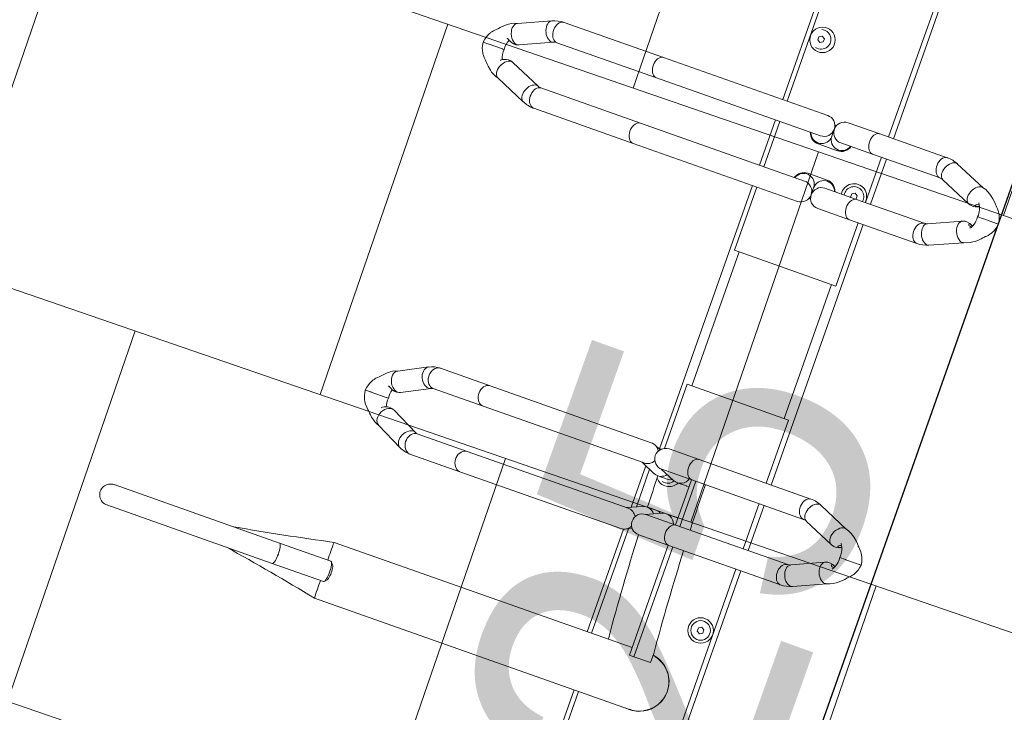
# Model space of a CAD drawing. Header units: metres. Extents: x 134157 to 138734, y 451157 to 455772.
# Tile 9 of 256: x 136357.683 to 136358.688, y 453244.903 to 453245.61. Entities that reach past the tile are written whole.
import ezdxf

# ---------------------------------------------------------------- set-up
doc = ezdxf.new("R2010")
doc.units = ezdxf.units.M
doc.layers.add('-DR-alg-hulplijnen', color=210, linetype='Continuous', plot=False)
doc.layers.add('-DR-nw-gr-arc-gras', color=7, linetype='Continuous', true_color=0xb5d5a4)
for name, color, linetype in [('-DR-nw-inr-fietsparkeren Tulip Traverse', 2, 'Continuous'), ('-DR-nw-txt-hoogtemaat', 2, 'Continuous'), ('VELOPA-FIG15', 1, 'Continuous'), ('VELOPA-FIG25', 1, 'Continuous')]:
    doc.layers.add(name, color=color, linetype=linetype)
doc.layers.add('-DR-nw-vh-arc-tegels 300x300x45', color=253, linetype='Continuous', lineweight=9)
doc.styles.add('Drong', font='txt', dxfattribs={"height": 1.8})

# ---------------------------------------------------------------- blocks, each defined once
blk = doc.blocks.new('Tulip Traverse')
at = {"layer": 'VELOPA-FIG15', "color": 252, "linetype": 'Continuous', "lineweight": 9}
for p, q in [((2322.5, 50), (2177.5, 50)), ((2322.5, -50), (2177.5, -50))]:
    blk.add_line(p, q, dxfattribs=at)
at = {"layer": 'VELOPA-FIG15', "color": 252, "linetype": 'Continuous', "lineweight": 9, "flags": 128}
for points in [[(2038.7, 121.5), (2038.4, 120.9), (2037.6, 119.9), (2036.5, 119.2), (2035.2, 118.6), (2033.6, 118.3), (2031.9, 118.2), (2030.1, 118.4), (2028.2, 118.8), (2026.3, 119.4), (2024.5, 120.2), (2022.9, 121.3), (2021.4, 122.4), (2020.2, 123.7), (2019.2, 125.1), (2018.6, 126.4), (2018.2, 127.8), (2018.2, 129.1), (2018.6, 130.3)], [(2086.3, 121.5), (2086.6, 120.9), (2087.4, 119.9), (2088.5, 119.2), (2089.8, 118.6), (2091.4, 118.3), (2093.1, 118.2), (2094.9, 118.4), (2096.8, 118.8), (2098.7, 119.4), (2100.5, 120.2), (2102.1, 121.3), (2103.6, 122.4), (2104.8, 123.7), (2105.8, 125.1), (2106.4, 126.4), (2106.8, 127.8), (2106.8, 129.1), (2106.4, 130.3)], [(2038, 118.1), (2037.8, 116.8), (2037.3, 115.5), (2036.4, 114.4), (2035.3, 113.3), (2033.9, 112.4), (2032.2, 111.7), (2030.4, 111.2), (2028.5, 110.9), (2026.5, 110.9), (2024.6, 111), (2022.7, 111.4), (2020.9, 112.1), (2019.4, 112.9), (2018.1, 113.8), (2017.1, 115), (2016.4, 116.2), (2016, 117.4), (2016, 118.1)], [(2087, 118.1), (2087.2, 116.8), (2087.7, 115.5), (2088.6, 114.4), (2089.7, 113.3), (2091.1, 112.4), (2092.8, 111.7), (2094.6, 111.2), (2096.5, 110.9), (2098.5, 110.9), (2100.4, 111), (2102.3, 111.4), (2104.1, 112.1), (2105.6, 112.9), (2106.9, 113.8), (2107.9, 115), (2108.6, 116.2), (2109, 117.4), (2109, 118.1)], [(2413.7, 106), (2413.4, 105.5), (2412.6, 104.5), (2411.5, 103.7), (2410.2, 103.1), (2408.6, 102.8), (2406.9, 102.7), (2405.1, 102.8), (2403.2, 103.2), (2401.3, 103.8), (2399.5, 104.7), (2397.9, 105.7), (2396.4, 106.9), (2395.2, 108.2), (2394.2, 109.6), (2393.6, 111), (2393.2, 112.4), (2393.2, 113.7), (2393.6, 114.9), (2393.6, 115)], [(2461.3, 106), (2461.6, 105.5), (2462.4, 104.5), (2463.5, 103.7), (2464.8, 103.1), (2466.4, 102.8), (2468.1, 102.7), (2469.9, 102.8), (2471.8, 103.2), (2473.7, 103.8), (2475.5, 104.7), (2477.1, 105.7), (2478.6, 106.9), (2479.8, 108.2), (2480.8, 109.6), (2481.4, 111), (2481.8, 112.4), (2481.8, 113.7), (2481.4, 114.9), (2481.4, 115)], [(2413, 102.9), (2412.8, 101.6), (2412.3, 100.3), (2411.4, 99.1), (2410.3, 98), (2408.9, 97.1), (2407.2, 96.4), (2405.4, 95.8), (2403.5, 95.5), (2401.5, 95.5), (2399.6, 95.7), (2397.7, 96.1), (2395.9, 96.7), (2394.4, 97.5), (2393.1, 98.5), (2392.1, 99.7), (2391.4, 100.9), (2391, 102.2), (2391, 102.9)], [(2462, 102.9), (2462.2, 101.6), (2462.7, 100.3), (2463.6, 99.1), (2464.7, 98), (2466.1, 97.1), (2467.8, 96.4), (2469.6, 95.8), (2471.5, 95.5), (2473.5, 95.5), (2475.4, 95.7), (2477.3, 96.1), (2479.1, 96.7), (2480.6, 97.5), (2481.9, 98.5), (2482.9, 99.7), (2483.6, 100.9), (2484, 102.2), (2484, 102.9)], [(2038, 45.1), (2037.8, 43.9), (2037.3, 42.6), (2036.4, 41.4), (2035.3, 40.4), (2033.9, 39.5), (2032.2, 38.8), (2030.4, 38.3), (2028.5, 38), (2026.5, 37.9), (2024.6, 38.1), (2022.7, 38.5), (2020.9, 39.1), (2019.4, 39.9), (2018.1, 40.9), (2017.1, 42), (2016.4, 43.2), (2016, 44.5), (2016, 45.1)], [(2087, 45.1), (2087.2, 43.9), (2087.7, 42.6), (2088.6, 41.4), (2089.7, 40.4), (2091.1, 39.5), (2092.8, 38.8), (2094.6, 38.3), (2096.5, 38), (2098.5, 37.9), (2100.4, 38.1), (2102.3, 38.5), (2104.1, 39.1), (2105.6, 39.9), (2106.9, 40.9), (2107.9, 42), (2108.6, 43.2), (2109, 44.5), (2109, 45.1)], [(2413, -18.1), (2412.8, -19.4), (2412.3, -20.7), (2411.4, -21.9), (2410.3, -23), (2408.9, -23.9), (2407.2, -24.6), (2405.4, -25.2), (2403.5, -25.5), (2401.5, -25.5), (2399.6, -25.3), (2397.7, -24.9), (2395.9, -24.3), (2394.4, -23.5), (2393.1, -22.5), (2392.1, -21.3), (2391.4, -20.1), (2391, -18.8), (2391, -18.1)], [(2462, -18.1), (2462.2, -19.4), (2462.7, -20.7), (2463.6, -21.9), (2464.7, -23), (2466.1, -23.9), (2467.8, -24.6), (2469.6, -25.2), (2471.5, -25.5), (2473.5, -25.5), (2475.4, -25.3), (2477.3, -24.9), (2479.1, -24.3), (2480.6, -23.5), (2481.9, -22.5), (2482.9, -21.3), (2483.6, -20.1), (2484, -18.8), (2484, -18.1)], [(2038, -189), (2037.8, -190.3), (2037.3, -191.6), (2036.4, -192.7), (2035.3, -193.8), (2033.9, -194.7), (2032.2, -195.4), (2030.4, -196), (2028.5, -196.3), (2026.5, -196.3), (2024.6, -196.1), (2022.7, -195.7), (2020.9, -195.1), (2019.4, -194.3), (2018.1, -193.3), (2017.1, -192.2), (2016.4, -190.9), (2016, -189.6), (2016, -189)], [(2087, -189), (2087.2, -190.3), (2087.7, -191.6), (2088.6, -192.7), (2089.7, -193.8), (2091.1, -194.7), (2092.8, -195.4), (2094.6, -196), (2096.5, -196.3), (2098.5, -196.3), (2100.4, -196.1), (2102.3, -195.7), (2104.1, -195.1), (2105.6, -194.3), (2106.9, -193.3), (2107.9, -192.2), (2108.6, -190.9), (2109, -189.6), (2109, -189)], [(2413, -244.2), (2412.8, -245.7), (2412.3, -247.1), (2411.4, -248.5), (2410.3, -249.7), (2408.9, -250.7), (2407.2, -251.6), (2405.4, -252.1), (2403.5, -252.5), (2401.5, -252.5), (2399.6, -252.3), (2397.7, -251.9), (2395.9, -251.2), (2394.4, -250.2), (2393.1, -249.1), (2392.1, -247.8), (2391.4, -246.4), (2391, -244.9), (2391, -244.2)], [(2462, -244.2), (2462.2, -245.7), (2462.7, -247.1), (2463.6, -248.5), (2464.7, -249.7), (2466.1, -250.7), (2467.8, -251.6), (2469.6, -252.1), (2471.5, -252.5), (2473.5, -252.5), (2475.4, -252.3), (2477.3, -251.9), (2479.1, -251.2), (2480.6, -250.2), (2481.9, -249.1), (2482.9, -247.8), (2483.6, -246.4), (2484, -244.9), (2484, -244.2)], [(2038, -296.7), (2037.8, -298.1), (2037.3, -299.3), (2036.4, -300.5), (2035.3, -301.6), (2033.9, -302.5), (2032.2, -303.2), (2030.4, -303.7), (2028.5, -304), (2026.5, -304.1), (2024.6, -303.9), (2022.7, -303.5), (2020.9, -302.9), (2019.4, -302.1), (2018.1, -301.1), (2017.1, -299.9), (2016.4, -298.7), (2016, -297.4), (2016, -296.7)], [(2038.7, -300), (2038.9, -300.6), (2039.1, -301.9)], [(2086.3, -300), (2086.1, -300.6), (2085.9, -301.9)], [(2087, -296.7), (2087.2, -298.1), (2087.7, -299.3), (2088.6, -300.5), (2089.7, -301.6), (2091.1, -302.5), (2092.8, -303.2), (2094.6, -303.7), (2096.5, -304), (2098.5, -304.1), (2100.4, -303.9), (2102.3, -303.5), (2104.1, -302.9), (2105.6, -302.1), (2106.9, -301.1), (2107.9, -299.9), (2108.6, -298.7), (2109, -297.4), (2109, -296.7)], [(2413, -298.2), (2412.8, -299.7), (2412.3, -301.2), (2411.4, -302.5), (2410.3, -303.7), (2408.9, -304.8), (2407.2, -305.6), (2405.4, -306.2), (2403.5, -306.5), (2401.5, -306.6), (2399.6, -306.4), (2397.7, -305.9), (2395.9, -305.2), (2394.4, -304.3), (2393.1, -303.1), (2392.1, -301.8), (2391.4, -300.4), (2391, -299), (2391, -298.2)], [(2413.5, -300), (2413.9, -301.2), (2414.1, -302.7)], [(2461.5, -300), (2461.1, -301.2), (2460.9, -302.7)], [(2462, -298.2), (2462.2, -299.7), (2462.7, -301.2), (2463.6, -302.5), (2464.7, -303.7), (2466.1, -304.8), (2467.8, -305.6), (2469.6, -306.2), (2471.5, -306.5), (2473.5, -306.6), (2475.4, -306.4), (2477.3, -305.9), (2479.1, -305.2), (2480.6, -304.3), (2481.9, -303.1), (2482.9, -301.8), (2483.6, -300.4), (2484, -299), (2484, -298.2)], [(2039.1, -301.9), (2038.9, -303.2), (2038.4, -304.6), (2037.6, -306), (2036.5, -307.3), (2035.2, -308.6), (2033.6, -309.7), (2031.9, -310.6), (2030.1, -311.4), (2028.2, -311.9), (2026.3, -312.1), (2024.5, -312.2), (2022.9, -312), (2021.4, -311.5), (2020.2, -310.8), (2019.2, -309.9), (2018.6, -308.9)], [(2085.9, -301.9), (2086.1, -303.2), (2086.6, -304.6), (2087.4, -306), (2088.5, -307.3), (2089.8, -308.6), (2091.4, -309.7), (2093.1, -310.6), (2094.9, -311.4), (2096.8, -311.9), (2098.7, -312.1), (2100.5, -312.2), (2102.1, -312), (2103.6, -311.5), (2104.8, -310.8), (2105.8, -309.9), (2106.4, -308.9)], [(2414.1, -302.7), (2413.9, -304.2), (2413.4, -305.8), (2412.6, -307.3), (2411.5, -308.7), (2410.2, -310.1), (2408.6, -311.2), (2406.9, -312.2), (2405.1, -312.9), (2403.2, -313.4), (2401.3, -313.6), (2399.5, -313.5), (2397.9, -313.1), (2396.4, -312.5), (2395.2, -311.6), (2394.2, -310.6), (2393.8, -309.9)], [(2460.9, -302.7), (2461.1, -304.2), (2461.6, -305.8), (2462.4, -307.3), (2463.5, -308.7), (2464.8, -310.1), (2466.4, -311.2), (2468.1, -312.2), (2469.9, -312.9), (2471.8, -313.4), (2473.7, -313.6), (2475.5, -313.5), (2477.1, -313.1), (2478.6, -312.5), (2479.8, -311.6), (2480.8, -310.6), (2481.2, -309.9)], [(2625, -390.9), (2623, -391), (2621.1, -391.1), (2619.4, -391.3), (2617.8, -391.6), (2616.4, -391.9), (2615.3, -392.3), (2614.5, -392.8), (2614.1, -393.2), (2614, -393.6)], [(2636, -393.6), (2635.9, -393.2), (2635.5, -392.8), (2634.7, -392.3), (2633.6, -391.9), (2632.2, -391.6), (2630.6, -391.3), (2628.9, -391.1), (2627, -391), (2625, -390.9)]]:
    blk.add_lwpolyline(points, dxfattribs=at)
at = {"layer": 'VELOPA-FIG25', "color": 252, "linetype": 'Continuous', "lineweight": 9}
for p, q in [((2062.5, 188.4), (2062.5, 190)), ((2062.5, 188), (2062.5, 188.4)), ((2062.5, 174), (2062.5, 188)), ((2062.5, 174), (2062.5, 173.7)), ((2062.5, 173.7), (2062.5, 167.5)), ((2437.5, 172), (2437.5, 173.7)), ((2437.5, 171.6), (2437.5, 172)), ((2437.5, 157.2), (2437.5, 171.6)), ((2032.8, 163), (2018.6, 130.3)), ((2106.4, 130.3), (2092.2, 163)), ((2038.7, 121.5), (2053.1, 154.4)), ((2071.9, 154.4), (2086.3, 121.5)), ((2437.5, 157.2), (2437.5, 156.9)), ((2437.5, 156.9), (2437.5, 150.7)), ((2407.9, 147), (2393.6, 115)), ((2481.4, 115), (2467.1, 147)), ((2413.7, 106), (2428, 138.2)), ((2447, 138.2), (2461.3, 106)), ((2016, 118.1), (2016, 45.1)), ((2038, 45.1), (2038, 118.1)), ((2087, 118.1), (2087, 45.1)), ((2109, 45.1), (2109, 118.1)), ((2391, 102.9), (2391, -18.1)), ((2413, -18.1), (2413, 102.9)), ((2462, 102.9), (2462, -18.1)), ((2484, -18.1), (2484, 102.9)), ((2016, 60), (1734, 60)), ((2016, 54.7), (1734, 54.7)), ((2087, 60), (2038, 60)), ((2087, 54.7), (2038, 54.7)), ((2391, 60), (2109, 60)), ((2177.5, 54.7), (2109, 54.7)), ((2177.5, -55.3), (2177.5, 54.7)), ((2391, 54.7), (2322.5, 54.7)), ((2322.5, 54.7), (2322.5, -55.3)), ((2462, 60), (2413, 60)), ((2462, 54.7), (2413, 54.7)), ((2766, 60), (2484, 60)), ((2766, 54.7), (2484, 54.7)), ((2016, 45.1), (2016, 10.8)), ((2038, 10.8), (2038, 45.1)), ((2081.5, 41.5), (2083.3, 44.5)), ((2083.3, 38.5), (2081.5, 41.5)), ((2083.3, 44.5), (2086.7, 44.5)), ((2086.7, 44.5), (2087, 44)), ((2087, 45.1), (2087, 10.8)), ((2109, 10.8), (2109, 45.1)), ((2551.5, 41.5), (2553.3, 44.5)), ((2553.3, 38.5), (2551.5, 41.5)), ((2553.3, 44.5), (2556.7, 44.5)), ((2556.7, 44.5), (2558.5, 41.5)), ((2558.5, 41.5), (2556.7, 38.5)), ((2086.7, 38.5), (2083.3, 38.5)), ((2087, 39), (2086.7, 38.5)), ((2556.7, 38.5), (2553.3, 38.5)), ((2046.6, -10.8), (2046.6, 10.2)), ((2078.4, 10.2), (2078.4, -10.8)), ((2022.7, 0.6), (2022.7, -1.1)), ((2102.3, -1.1), (2102.3, 0.6)), ((2593, 4.2), (2603, 4.2)), ((2603, -13.7), (2603, 4.2)), ((2027, -0.3), (2034.5, -0.3)), ((2034.7, -0.3), (2034.5, -0.3)), ((2090.5, -0.3), (2090.3, -0.3)), ((2090.5, -0.3), (2098, -0.3)), ((2655.2, -341.2), (2655.2, -0.1)), ((2016, -11.3), (2016, -189)), ((2038, -189), (2038, -11.3)), ((2087, -11.3), (2087, -189)), ((2109, -189), (2109, -11.3)), ((2391, -18.1), (2391, -50.6)), ((2413, -13.7), (2462, -13.7)), ((2413, -50.6), (2413, -18.1)), ((2413, -18.6), (2462, -18.6)), ((2462, -18.1), (2462, -50.6)), ((2484, -13.7), (2603, -13.7)), ((2484, -50.6), (2484, -18.1)), ((2484, -18.6), (2603, -18.6)), ((2594.8, -18.6), (2594.8, -341.1)), ((2603, -13.7), (2603, -18.6)), ((2420.7, -31.3), (2420.7, -21.2)), ((2454.3, -21.2), (2454.3, -31.3)), ((2413, -51.2), (2419.8, -35.5)), ((2455.2, -35.5), (2462, -51.2)), ((1941.5, -43.5), (1943.3, -40.5)), ((1943.3, -46.5), (1941.5, -43.5)), ((1943.3, -40.5), (1946.7, -40.5)), ((1946.7, -46.5), (1943.3, -46.5)), ((1946.7, -40.5), (1948.5, -43.5)), ((1948.5, -43.5), (1946.7, -46.5)), ((2420.7, -52.2), (2420.7, -42.1)), ((2454.3, -42.1), (2454.3, -52.2)), ((2594.8, -44.5), (2593, -44.5)), ((1905.1, -55.3), (2016, -55.3)), ((2016, -60), (1905.1, -60)), ((2038, -55.3), (2087, -55.3)), ((2087, -60), (2038, -60)), ((2109, -55.3), (2177.5, -55.3)), ((2394, -60), (2109, -60)), ((2322.5, -55.3), (2392, -55.3)), ((2394.8, -58.9), (2391.9, -65.6)), ((2413, -72.1), (2419.8, -56.4)), ((2455.2, -56.4), (2462, -72.1)), ((2483.1, -65.6), (2480.2, -58.9)), ((2655.2, -55.3), (2766, -55.3)), ((2766, -60), (2655.2, -60)), ((2391, -69.9), (2391, -244.2)), ((2413, -244.2), (2413, -69.9)), ((2459.9, -67.3), (2415.1, -67.3)), ((2457.8, -62.4), (2417.2, -62.4)), ((2462, -69.9), (2462, -244.2)), ((2594.8, -62.4), (2481.7, -62.4)), ((2594.8, -67.3), (2483.7, -67.3)), ((2484, -244.2), (2484, -69.9)), ((2016, -189), (2016, -296.7)), ((2038, -296.7), (2038, -189)), ((2087, -189), (2087, -296.7)), ((2109, -296.7), (2109, -189)), ((2391, -244.2), (2391, -298.2)), ((2413, -298.2), (2413, -244.2)), ((2462, -244.2), (2462, -298.2)), ((2484, -298.2), (2484, -244.2)), ((2053.1, -332.4), (2038.7, -300)), ((2086.3, -300), (2071.9, -332.4)), ((2427.8, -328.3), (2413.5, -300)), ((2461.5, -300), (2447.2, -328.3)), ((2018.6, -308.9), (2032.9, -341.3)), ((2092.1, -341.3), (2106.4, -308.9)), ((2393.8, -309.9), (2408.2, -338.2)), ((2466.8, -338.2), (2481.2, -309.9)), ((2428.1, -329), (2427.9, -328.4)), ((2447.1, -328.4), (2446.9, -329.1)), ((2053.2, -332.7), (2053.1, -332.4)), ((2071.9, -332.4), (2071.8, -332.7)), ((2437.5, -339.9), (2437.5, -337.9)), ((2437.5, -339.9), (2437.5, -340.3)), ((2437.5, -356.6), (2437.5, -340.3)), ((2614, -338.1), (2614, -393.6)), ((2616.8, -335.1), (2614.3, -337.4)), ((2635.7, -337.4), (2633.2, -335.1)), ((2636, -393.6), (2636, -338.1)), ((2062.5, -346.7), (2062.5, -345)), ((2062.5, -346.7), (2062.5, -347.1)), ((2062.5, -361.4), (2062.5, -347.1)), ((2062.5, -361.7), (2062.5, -361.4)), ((2062.5, -367.9), (2062.5, -361.7)), ((2437.5, -357), (2437.5, -356.6)), ((2437.5, -363), (2437.5, -357)), ((2614, -393.6), (2614, -572.7)), ((2636, -393.6), (2636, -572.7))]:
    blk.add_line(p, q, dxfattribs=at)
at = {"layer": 'VELOPA-FIG25', "color": 252, "linetype": 'Continuous', "lineweight": 9, "flags": 128}
for points in [[(2062.5, 190), (2059.1, 189.5), (2056.3, 188.7), (2053.8, 187.6), (2052.1, 186.7), (2051, 186.1), (2050.5, 185.7), (2049.7, 185.2), (2048.1, 183.9), (2046.5, 182.3), (2045.9, 181.5), (2045.2, 180.9), (2043.9, 179.8), (2042.5, 178.5), (2040.2, 176.1), (2038, 173.6), (2036.6, 171.5), (2035.1, 169), (2033.7, 166), (2032.6, 162.3)], [(2092.4, 162.3), (2091.3, 166), (2089.9, 169), (2088.4, 171.5), (2087, 173.6), (2084.1, 176.9), (2082.5, 178.5), (2081.1, 179.8), (2080.4, 180.4), (2079.8, 180.9), (2079.1, 181.5), (2078.5, 182.3), (2076.9, 183.9), (2075.3, 185.2), (2074.2, 186), (2073.5, 186.4), (2072.4, 187), (2070.8, 187.8), (2068.7, 188.7), (2065.9, 189.5), (2062.5, 190)], [(2437.5, 173.7), (2434.2, 173.2), (2431.6, 172.5), (2429.7, 171.7), (2427.6, 170.8), (2426.1, 169.9), (2424.7, 168.9), (2422.8, 167.3), (2421.1, 165.5), (2420.4, 164.7), (2419.7, 164.2), (2418.2, 162.9), (2416.5, 161.2), (2413.2, 157.6), (2411.8, 155.7), (2410.3, 153.2), (2408.8, 150.1), (2407.6, 146.2)], [(2467.4, 146.2), (2466.2, 150.1), (2464.7, 153.2), (2463.2, 155.7), (2461.8, 157.6), (2458.5, 161.2), (2456.8, 162.9), (2455.3, 164.2), (2454.6, 164.7), (2453.9, 165.5), (2452.2, 167.3), (2450.3, 168.9), (2448.9, 169.9), (2447.4, 170.8), (2445.3, 171.7), (2443.4, 172.5), (2440.8, 173.2), (2437.5, 173.7)], [(2032.7, 162.3), (2032.6, 161.4), (2032.8, 159.9), (2033.3, 158.4), (2034.3, 156.9), (2035.6, 155.5), (2037.2, 154.2), (2039, 153.1), (2041, 152.2), (2043, 151.6), (2045, 151.2), (2047, 151.1), (2048.8, 151.4), (2050.4, 151.9), (2051.7, 152.6), (2052.7, 153.6), (2053.1, 154.5)], [(2051.7, 165.8), (2052.2, 164.9), (2052.7, 163.8), (2053, 162.7), (2053, 162), (2052.9, 161.5), (2052.6, 161.3), (2052.1, 161.4), (2051.5, 161.9), (2051, 162.6), (2050.8, 163.7), (2050.7, 164.7), (2050.7, 165.2)], [(2062.5, 167.4), (2065.1, 167.6), (2067.4, 167.4), (2069.3, 167.1), (2070.8, 166.7), (2073.1, 165.9), (2075, 164.8), (2075.7, 164.2), (2076.1, 163.9), (2076.2, 163.8), (2076.2, 163.9)], [(2092.3, 162.3), (2092.5, 161.4), (2092.3, 159.9), (2091.7, 158.4), (2090.7, 156.9), (2089.4, 155.5), (2087.8, 154.2), (2086, 153.1), (2084, 152.2), (2082, 151.6), (2080, 151.2), (2078, 151.1), (2076.2, 151.4), (2074.6, 151.9), (2073.3, 152.6), (2072.3, 153.6), (2071.9, 154.5)], [(2072, 162.2), (2072.1, 161.6), (2072.3, 161.4), (2072.8, 161.4), (2073.4, 161.7), (2074, 162.5), (2074.2, 163.6), (2074.3, 164.7), (2074.3, 165.2)], [(2423.5, 147), (2423.5, 147), (2423.6, 147.1), (2424, 147.4), (2424.7, 147.9), (2425.6, 148.5), (2426.8, 149.1), (2428.2, 149.7), (2429.8, 150.1), (2431.8, 150.5), (2434.4, 150.8), (2437.5, 150.7)], [(2437.5, 150.7), (2440.1, 150.8), (2442.4, 150.6), (2444.3, 150.4), (2445.8, 150), (2448.1, 149.2), (2450, 148.1), (2450.7, 147.6), (2451.1, 147.3), (2451.3, 147.2), (2451.3, 147.2)], [(2407.7, 146.2), (2407.6, 145.2), (2407.8, 143.7), (2408.3, 142.2), (2409.3, 140.7), (2410.6, 139.3), (2412.2, 137.9), (2414, 136.8), (2416, 135.9), (2418, 135.3), (2420, 134.9), (2422, 134.9), (2423.8, 135.1), (2425.4, 135.7), (2426.7, 136.5), (2427.7, 137.5), (2428, 138.3)], [(2427, 149.2), (2427.2, 148.8), (2427.7, 147.7), (2428, 146.6), (2428, 145.8), (2427.9, 145.3), (2427.6, 145.1), (2427.1, 145.2), (2426.5, 145.6), (2426, 146.3), (2425.8, 147.3), (2425.7, 148.4), (2425.7, 148.5)], [(2447, 146), (2447.1, 145.4), (2447.3, 145.1), (2447.8, 145.1), (2448.4, 145.4), (2449, 146.2), (2449.2, 147.3), (2449.3, 148.4), (2449.3, 148.5)], [(2467.3, 146.2), (2467.5, 145.2), (2467.3, 143.7), (2466.7, 142.2), (2465.7, 140.7), (2464.4, 139.3), (2462.8, 137.9), (2461, 136.8), (2459, 135.9), (2457, 135.3), (2455, 134.9), (2453, 134.9), (2451.2, 135.1), (2449.6, 135.7), (2448.3, 136.5), (2447.3, 137.5), (2447, 138.3)], [(2420.6, -21.2), (2420.7, -21.1), (2420.2, -18.6)], [(2454.4, -21.2), (2454.3, -21.1), (2454.8, -18.6)], [(2419.1, -37), (2420.1, -38.6), (2420.6, -42.1)], [(2455.9, -37), (2454.9, -38.6), (2454.4, -42.1)], [(2394.1, -60.4), (2393.9, -59.5), (2393.7, -57.8)], [(2408.2, -338.2), (2408.3, -338.5), (2409.3, -339.8), (2410.6, -340.8), (2412.2, -341.5), (2414, -341.9), (2416, -341.9), (2418, -341.6), (2420, -341), (2422, -340.2), (2423.8, -339), (2425.4, -337.6), (2426.7, -336.1), (2427.7, -334.4), (2428.3, -332.7), (2428.5, -331.1)], [(2428.5, -331.1), (2428.3, -329.5), (2427.8, -328.3)], [(2446.6, -331.1), (2446.8, -329.5), (2447.2, -328.3)], [(2466.8, -338.2), (2466.7, -338.5), (2465.7, -339.8), (2464.4, -340.8), (2462.8, -341.5), (2461, -341.9), (2459, -341.9), (2457, -341.6), (2455, -341), (2453, -340.2), (2451.2, -339), (2449.6, -337.6), (2448.3, -336.1), (2447.3, -334.4), (2446.8, -332.7), (2446.6, -331.1)], [(2032.9, -341.1), (2033.7, -344), (2035.1, -347), (2036.6, -349.5), (2037.9, -351.4), (2040.9, -354.8), (2042.5, -356.4), (2044, -357.7), (2044.6, -358.3), (2045.2, -358.8), (2045.8, -359.4), (2046.5, -360.2), (2048.1, -361.8), (2049.7, -363.1), (2050.8, -363.9), (2051.5, -364.3), (2052.6, -364.9), (2054.2, -365.7), (2056.3, -366.6), (2059.1, -367.4), (2062.5, -367.9)], [(2033, -341.3), (2033.3, -342), (2034.3, -343.1), (2035.6, -343.9), (2037.2, -344.4), (2039, -344.6), (2041, -344.6), (2043, -344.2), (2045, -343.6), (2047, -342.7), (2048.8, -341.5), (2050.4, -340.2), (2051.7, -338.8), (2052.7, -337.3), (2053.3, -335.8), (2053.5, -334.3)], [(2053.5, -334.3), (2053.3, -332.9), (2053, -332.4)], [(2062.5, -367.9), (2065.9, -367.4), (2068.7, -366.6), (2071.2, -365.5), (2072.9, -364.7), (2074, -364), (2074.5, -363.6), (2075.3, -363.1), (2076.9, -361.8), (2078.5, -360.2), (2079.2, -359.4), (2079.8, -358.8), (2080.4, -358.3), (2081, -357.7), (2082.5, -356.4), (2084.1, -354.8), (2087.1, -351.4), (2088.5, -349.5), (2089.9, -347), (2091.3, -344), (2092.1, -341.1)], [(2071.7, -333.1), (2071.2, -335), (2071, -337.3), (2071.3, -339.4), (2071.8, -341.1), (2072.9, -343.5), (2073.4, -344.3), (2073.8, -344.9), (2074, -345.3), (2074, -345.3)], [(2071.6, -334.3), (2071.8, -332.9), (2072, -332.4)], [(2092, -341.3), (2091.7, -342), (2090.7, -343.1), (2089.4, -343.9), (2087.8, -344.4), (2086, -344.6), (2084, -344.6), (2082, -344.2), (2080, -343.6), (2078, -342.7), (2076.2, -341.5), (2074.6, -340.2), (2073.3, -338.8), (2072.3, -337.3), (2071.8, -335.8), (2071.6, -334.3)], [(2408.1, -338), (2408.8, -340.4), (2410.2, -343.1), (2411.5, -345.1), (2412.6, -346.5), (2413.6, -347.8), (2415, -349.4), (2416.7, -351), (2418.5, -352.6), (2420, -354.2), (2421.3, -355.6), (2422.5, -356.8), (2423.4, -357.5), (2424.3, -358.2), (2425.6, -359.1), (2427.5, -360.2), (2429.4, -361), (2431.6, -361.8), (2434.4, -362.5), (2437.5, -363)], [(2426.9, -339.6), (2426.6, -340.1), (2426, -341.1), (2425.8, -341.8), (2425.7, -342), (2425.7, -341.8), (2425.8, -341.3), (2425.8, -340.6)], [(2437.5, -363), (2440.4, -362.6), (2443, -361.9), (2445.1, -361.2), (2446.9, -360.4), (2448.8, -359.4), (2450.2, -358.6), (2451.2, -357.9), (2453.6, -355.8), (2455.4, -353.8), (2456.2, -352.9), (2457.2, -352), (2458.4, -351), (2459.7, -349.7), (2461.4, -347.8), (2463.5, -345.1), (2465, -342.8), (2466.3, -340.1), (2467, -338)], [(2625, -335.4), (2623, -335.4), (2621.1, -335.6), (2619.4, -335.8), (2617.8, -336.1), (2616.4, -336.4), (2615.3, -336.8), (2614.5, -337.2), (2614.1, -337.7), (2614, -338.1)], [(2616.8, -335.1), (2616.9, -335), (2617.6, -334.6), (2618.7, -334.3), (2620, -334), (2621.5, -333.8), (2623.2, -333.6), (2625, -333.6)], [(2625, -333.6), (2626.8, -333.6), (2628.5, -333.8), (2630, -334), (2631.3, -334.3), (2632.4, -334.6), (2633.1, -335), (2633.2, -335.1)], [(2636, -338.1), (2635.9, -337.7), (2635.5, -337.2), (2634.7, -336.8), (2633.6, -336.4), (2632.2, -336.1), (2630.6, -335.8), (2628.9, -335.6), (2627, -335.4), (2625, -335.4)], [(2052.3, -342.7), (2052.2, -342.9), (2051.6, -343.9), (2051, -345.1), (2050.8, -345.9), (2050.7, -346.2), (2050.7, -346.2)]]:
    blk.add_lwpolyline(points, dxfattribs=at)
at = {"layer": 'VELOPA-FIG25', "color": 252, "linetype": 'Continuous', "lineweight": 9}
for centre, radius in [((2555, 41.5), 13), ((2555, 41.5), 10), ((1945, -42), 13)]:
    blk.add_circle(centre, radius, dxfattribs=at)
for centre, radius, start, end in [((2060, 149.1), 18.5, 82.1098, 127.3763), ((2041.7, 159), 12.3, 338.4965, 33.8595), ((2081.6, 158.8), 10.6, 147.1944, 204.338), ((2079.5, 161.4), 7.59, 145.2636, 174.2273), ((2416.8, 142.9), 12.2, 337.8613, 31.5545), ((2456.5, 142.7), 10.6, 146.3888, 204.8402), ((2453.7, 145.5), 6.81, 146.8801, 175.2455), ((2046.4, 118), 30.4, 156.2888, 179.9028), ((2046.4, 118), 8.35, 155.776, 179.712), ((2078.5, 118), 8.54, 0.5484, 23.9635), ((2078.5, 118), 30.5, 0.1365, 23.6714), ((2420.6, 102.9), 29.6, 155.7871, 179.8918), ((2454.3, 102.8), 29.7, 0.1503, 24.1702), ((2420.6, 102.9), 7.55, 155.1689, 179.649), ((2454.3, 102.8), 7.74, 0.6599, 24.5221), ((2085, 41.5), 13, 81.1456, 278.8544), ((2085, 41.5), 10, 78.4571, 281.5429), ((2625, -0.3), 30.5, 351.3116, 171.5322), ((2034.6, 10.7), 11, 269.9038, 72.1385), ((2034.7, 10.2), 12, 0, 73.7845), ((2090.4, 10.2), 12, 106.2055, 180), ((2090.4, 10.7), 11, 107.8615, 270.0962), ((2625, 0), 30.1, 359.7685, 171.8778), ((2027, 10.8), 11, 180, 0), ((2098, 10.8), 11, 180, 0), ((2401.8, 2374.2), 2377.6, 271.9815, 274.6127), ((2027, -11.3), 11, 0, 180), ((2034.7, -11.2), 11, 287.5241, 90.0274), ((2090.3, -11.2), 11, 89.9726, 252.4759), ((2098, -11.3), 11, 0, 180), ((2393.9, 2582.8), 2586.4, 270.4234, 271.5091), ((2034.7, -10.8), 12, 286.2155, 0), ((2090.4, -10.8), 12, 180, 253.7945), ((2409.9, -31.2), 10.8, 336.647, 73.2243), ((2465.1, -31.2), 10.8, 106.7757, 203.353), ((1945, -43.5), 10, 60, 195.466), ((1945, -43.5), 10, 344.534, 60), ((2415, -43.5), 10, 344.534, 60), ((2415, -42), 13, 308.5211, 64.2094), ((2410, -52.2), 10.6, 336.4236, 53.9238), ((2465, -52.2), 10.6, 126.0762, 203.5764), ((2401.8, 2325.5), 2377.7, 271.9815, 274.6127), ((2402, -50.6), 11, 180, 0), ((2401.8, -69.9), 10.8, 117.2725, 179.8318), ((2402.2, -69.9), 10.8, 0.2797, 62.616), ((2393.9, 2532.4), 2584.7, 270.5924, 271.3342), ((2473, -50.6), 11, 180, 0), ((2472.8, -69.9), 10.8, 117.393, 179.7118), ((2473.2, -69.9), 10.8, 0.1665, 62.7287), ((2046, -296.7), 29.9, 180.1465, 204.0079), ((2046, -296.7), 8, 180.6237, 204.3373), ((2079.2, -296.7), 7.81, 335.3701, 359.669), ((2079.2, -296.7), 29.8, 335.9495, 359.8966), ((2416.8, -298.1), 25.8, 180.2359, 207.0873), ((2417, -298.1), 3.97, 181.9958, 208.1245), ((2458.1, -298.1), 3.91, 331.6796, 358.2002), ((2458.3, -298.1), 25.7, 332.8593, 359.818), ((2419.3, -333.5), 9.75, 321.0807, 23.266), ((2458.2, -333.6), 12.2, 160.5616, 222.1983), ((2043.8, -337), 10.2, 326.0065, 22.3686), ((2434.6, -315.5), 22.6, 253.7086, 277.3994), ((2440.4, -314.6), 23.4, 262.9441, 285.5692), ((-58.5, -892.7), 2710, 9.5497, 11.7415), ((2609.7, 230.5), 571.9, 268.5109, 270.4289), ((5362.6, -902.9), 2765.1, 168.2804, 170.4286), ((2641, 146.7), 488.1, 269.4088, 271.6564), ((2059.8, -326.1), 19.1, 245.4192, 277.9826), ((2064.9, -324.6), 20.6, 263.2008, 292.8484), ((2625, -572.7), 11, 179.0855, 0.9145)]:
    blk.add_arc(centre, radius, start, end, dxfattribs=at)
blk = doc.blocks.new('Tulip fietsenrek rail')
at = {"layer": '-DR-alg-hulplijnen'}
blk.add_lwpolyline([(3150, -1935), (3150, -10), (150, -10), (150, -1935)], close=True, dxfattribs=at)
at = {"layer": 'VELOPA-FIG15'}
blk.add_blockref('Tulip Traverse', (150, -200), dxfattribs=at)

msp = doc.modelspace()

# ---------------------------------------------------------------- hatches: boundary and pattern name
at = {"layer": '-DR-nw-gr-arc-gras', "transparency": 33554687}
h = msp.add_hatch(dxfattribs=at)
h.set_pattern_fill('AGR-BOLLEN', color=256, scale=0.1, pattern_type=2)
h.set_pattern_definition([(115.335625, (136419.71802, 453326.2367), (-0.223681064, -0.105903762), [0.06, -0.187485]), (205.335625, (136419.71802, 453326.2367), (0.105903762, -0.223681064), [0.06, -0.187485])])
edge = h.paths.add_edge_path()
edge.add_arc((-7000776.8095, 3043164.5676), 7592527.9974, 340.05675056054, 340.05722562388)
edge.add_line((136455.7816, 453494.2543), (136455.1236, 453494.4934))
edge.add_arc((380495.2224, 364992.5484), 259592.3036, 160.066656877, 160.080445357)
edge.add_line((136433.8323, 453435.7615), (136433.8135, 453435.7683))
edge.add_line((136433.8135, 453435.7683), (136432.1795, 453431.2551))
edge.add_line((136432.1795, 453431.2551), (136432.1983, 453431.2483))
edge.add_line((136432.1983, 453431.2483), (136431.6776, 453429.8696))
edge.add_line((136431.6776, 453429.8696), (136432.3364, 453429.6312))
edge.add_line((136432.3364, 453429.6312), (136434.3093, 453435.0766))
at = {"layer": '-DR-nw-vh-arc-tegels 300x300x45'}
h = msp.add_hatch(dxfattribs=at)
h.set_pattern_fill('AVH-TEGEL_200X200_HALFST', color=256, scale=2, angle=71, pattern_type=2)
h.set_pattern_definition([(71, (0, 0), (-0.05887645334, 0.44332106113), [0.4, -0.4]), (161, (0, 0), (-0.13022726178, -0.37820743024), [])])
edge = h.paths.add_edge_path()
edge.add_line((136352.2812, 453245.1899), (136357.3044, 453243.416))
edge.add_line((136357.3044, 453243.416), (136356.43, 453240.9399))
edge.add_arc((136353.7898, 453241.8722), 2.8, 253.3613, 340.5499, ccw=False)
edge.add_line((136352.988, 453239.1895), (136352.0299, 453239.4758))
edge.add_line((136352.0299, 453239.4758), (136351.7436, 453238.5177))
edge.add_line((136351.7436, 453238.5177), (136352.7017, 453238.2313))
edge.add_arc((136353.7894, 453241.8768), 3.8043, 253.3871, 342.5675)
edge.add_line((136357.4189, 453240.7371), (136357.136, 453240.837))
edge.add_line((136357.136, 453240.837), (136357.6355, 453242.2514))
edge.add_line((136357.6355, 453242.2514), (136357.9184, 453242.1515))
edge.add_line((136357.9184, 453242.1515), (136358.2473, 453243.083))
edge.add_line((136358.2473, 453243.083), (136360.8887, 453250.5626))
edge.add_line((136360.8887, 453250.5626), (136360.6529, 453250.6459))
edge.add_line((136360.6529, 453250.6459), (136360.8028, 453251.0702))
edge.add_line((136360.8028, 453251.0702), (136360.7556, 453251.0868))
edge.add_line((136360.7556, 453251.0868), (136355.1659, 453253.1202))
edge.add_line((136355.1659, 453253.1202), (136352.2812, 453245.1899))

# ---------------------------------------------------------------- block references
at = {"layer": '-DR-nw-inr-fietsparkeren Tulip Traverse', "xscale": 0.001, "yscale": 0.001, "zscale": 0.001, "rotation": 250.5473389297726}
msp.add_blockref('Tulip fietsenrek rail', (136359.4282, 453247.4839), dxfattribs=at)

# ---------------------------------------------------------------- texts
at = {"layer": '-DR-nw-txt-hoogtemaat', "style": 'Drong'}
msp.add_text('+2.25', height=0.32, rotation=70.3356, dxfattribs=at).set_placement((136358.2158, 453244.1885, 2.3973))

doc.saveas('drawing.dxf')
